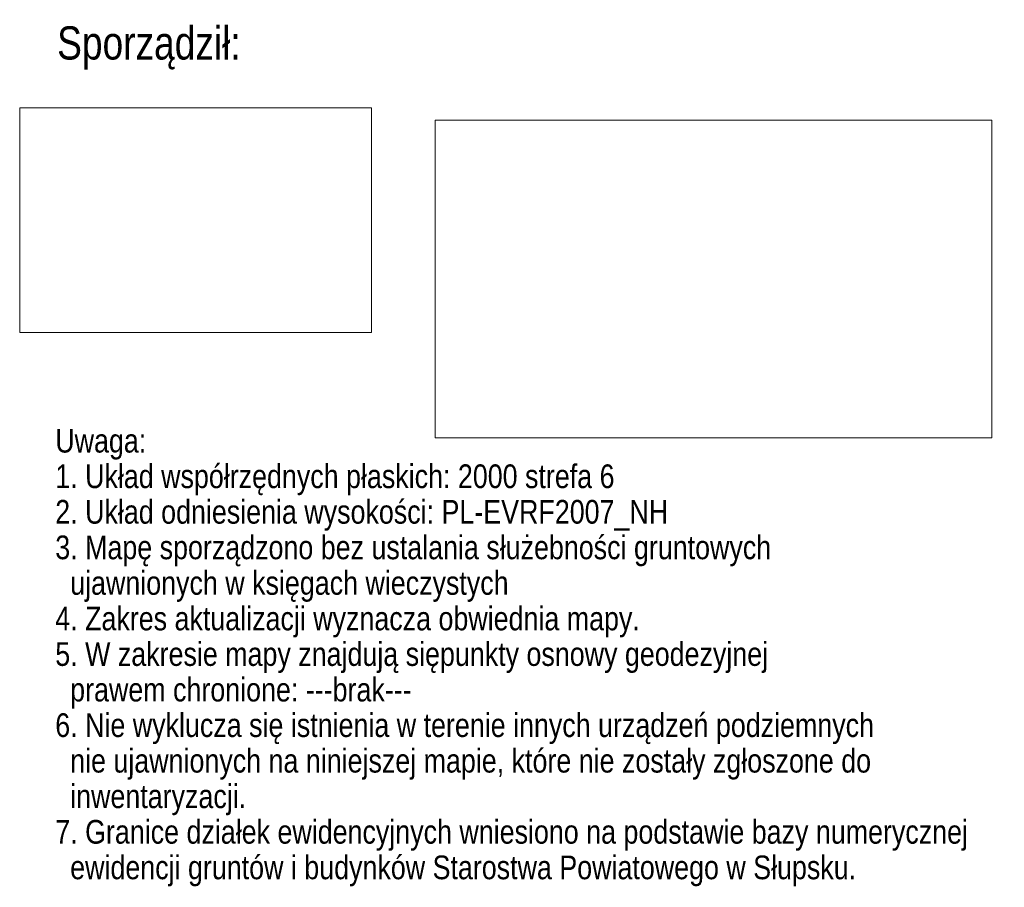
# Model space of a CAD drawing. Header units: metres. Extents: x 6439241 to 6439446, y 6043221 to 6043442.
# Tile 6 of 7: x 6439379 to 6439430, y 6043309 to 6043355. Entities that reach past the tile are written whole.
import ezdxf
from ezdxf.enums import TextEntityAlignment as Align

# ---------------------------------------------------------------- set-up
doc = ezdxf.new("R2010")
doc.units = ezdxf.units.M
doc.layers.get('0').update_dxf_attribs({"linetype": 'CONTINUOUS', "lineweight": 18})
doc.layers.add('AAA__MAPA_OPIS', color=7, linetype='CONTINUOUS', lineweight=18)
doc.styles.add('Arial', font='Arial.ttf')
picture_1 = doc.add_image_def('image1.png', size_in_pixel=(1386, 791))
picture_2 = doc.add_image_def('image2.png', size_in_pixel=(876, 561))

msp = doc.modelspace()

# ---------------------------------------------------------------- texts
at = {"layer": 'AAA__MAPA_OPIS', "style": 'Arial'}
for s, height, width, p in [('Sporządził:', 1.75, 0.8, (6439380.551, 6043354.584)), ('Uwaga:', 1.25, 0.81, (6439380.451, 6043333.359)), ('1. Układ współrzędnych płaskich: 2000 strefa 6', 1.25, 0.81, (6439380.451, 6043331.484)), ('2. Układ odniesienia wysokości: PL-EVRF2007_NH', 1.25, 0.81, (6439380.451, 6043329.609)), ('3. Mapę sporządzono bez ustalania służebności gruntowych', 1.25, 0.81, (6439380.451, 6043327.734)), ('  ujawnionych w księgach wieczystych', 1.25, 0.81, (6439380.451, 6043325.859)), ('4. Zakres aktualizacji wyznacza obwiednia mapy.', 1.25, 0.81, (6439380.451, 6043323.984)), ('5. W zakresie mapy znajdują siępunkty osnowy geodezyjnej', 1.25, 0.81, (6439380.451, 6043322.109)), ('  prawem chronione: ---brak---', 1.25, 0.81, (6439380.451, 6043320.234)), ('6. Nie wyklucza się istnienia w terenie innych urządzeń podziemnych', 1.25, 0.81, (6439380.451, 6043318.359)), ('  nie ujawnionych na niniejszej mapie, które nie zostały zgłoszone do ', 1.25, 0.81, (6439380.451, 6043316.484)), ('  inwentaryzacji.', 1.25, 0.81, (6439380.451, 6043314.609)), ('7. Granice działek ewidencyjnych wniesiono na podstawie bazy numerycznej', 1.25, 0.81, (6439380.451, 6043312.734)), ('  ewidencji gruntów i budynków Starostwa Powiatowego w Słupsku.', 1.25, 0.81, (6439380.451, 6043310.859))]:
    msp.add_text(s, height=height, dxfattribs=dict(at, width=width)).set_placement(p, align=Align.TOP_LEFT)

# ---------------------------------------------------------------- pictures from other files: only their frames are drawn
image = msp.add_image(picture_2, insert=(6439378.576, 6043338.434), size_in_units=(18.55, 11.85))
image.dxf.flags = 15
image = msp.add_image(picture_1, insert=(6439400.476, 6043332.884), size_in_units=(29.35, 16.75))
image.dxf.flags = 15

doc.saveas('drawing.dxf')
